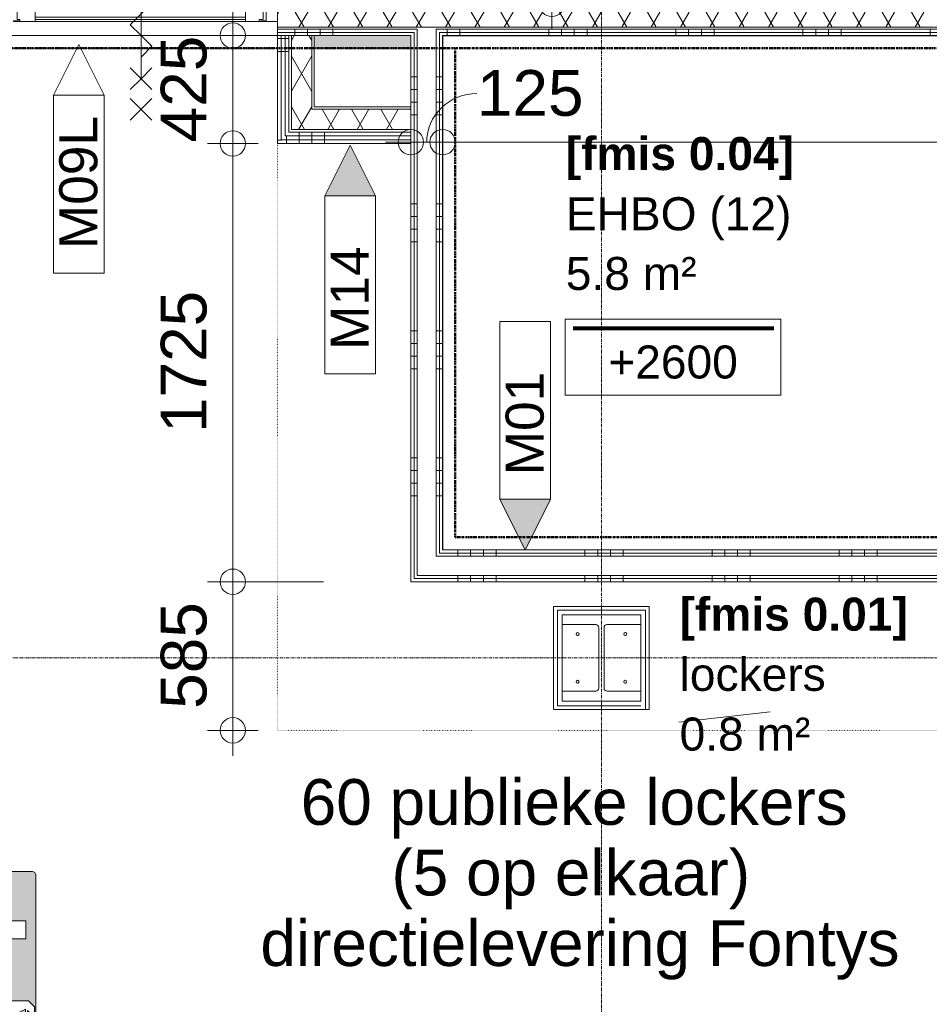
# Model space of a CAD drawing. Header units: millimetres. Extents: x 522 to 75900, y -25803 to 58941.
# Tile 45 of 134: x 20311 to 23890, y 26637 to 30512. Entities that reach past the tile are written whole.
import ezdxf

# ---------------------------------------------------------------- set-up
doc = ezdxf.new("R2010")
doc.units = ezdxf.units.MM
for name, pattern in [('BE_Brand', [10, 5, -2, 1, -2]), ('Dash', [6.35, 3.175, -3.175]), ('Dot', [4.7625, 0, -4.7625]), ('Dot 2mm', [2, 0, -2]), ('Grid Line', [22.225, 12.7, -3.175, 3.175, -3.175])]:
    doc.linetypes.add(name, pattern=pattern)
for name, color, linetype, lineweight in [('00_Algemeen', 7, 'Dot', 9), ('00_Algemeen-100', 7, 'Continuous', 9), ('22_Metselwerk', 7, 'Continuous', 9), ('25_Metaalconstructiewerk', 7, 'Continuous', 9), ('30_Kozijnen-ramen-deuren', 7, 'Continuous', 9), ('34_Beglazing', 7, 'Continuous', 18), ('42_Dekvloeren en vloersystemen', 7, 'Continuous', 9), ('42_Dekvloeren en vloersystemen_HATCH', 7, 'Continuous', 9)]:
    doc.layers.add(name, color=color, linetype=linetype, lineweight=lineweight)
doc.styles.add('Arial', font='arial.ttf', dxfattribs={"height": 180})
doc.styles.add('Arial_1', font='arial.ttf', dxfattribs={"height": 130})
doc.styles.add('Arial_3', font='arial.ttf', dxfattribs={"height": 150})
doc.styles.add('Arial_B', font='arialbd.ttf', dxfattribs={"height": 130})
doc.dimstyles.new('1_8mm_continuous_mm_zwart', dxfattribs={"dimscale": 304.8, "dimtxt": 183.646692, "dimasz": 0.328084, "dimexe": 0.328084, "dimexo": 0.0625, "dimgap": 0.164042, "dimtad": 1, "dimdec": 0, "dimzin": 0, "dimdsep": 46, "dimtxsty": 'Arial', "dimblk1": 'DOTBLANK', "dimblk2": 'DOTBLANK', "dimsah": 1, "dimcen": 0.09, "dimdle": 0.328084, "dimazin": 0, "dimtfac": 1, "dimtdec": 4, "dimtix": 1, "dimtmove": 0, "dimatfit": 3, "dimfxl": 0.328084, "dimfxlon": 1, "dimtvp": 1, "dimtolj": 1, "dimtzin": 0, "dimarcsym": 2})
doc.dimstyles.new('1_8mm_continuous_mm_zwart_2', dxfattribs={"dimscale": 304.8, "dimtxt": 183.646692, "dimasz": 0.328084, "dimexe": 0.328084, "dimexo": 0.0625, "dimgap": 0.164042, "dimtad": 1, "dimdec": 0, "dimzin": 0, "dimdsep": 46, "dimtxsty": 'Arial', "dimblk1": 'DOTBLANK', "dimblk2": 'DOTBLANK', "dimsah": 1, "dimcen": 0.09, "dimdle": 0.328084, "dimazin": 0, "dimtfac": 1, "dimtdec": 4, "dimtix": 1, "dimtmove": 1, "dimatfit": 3, "dimfxl": 0.328084, "dimfxlon": 1, "dimtvp": 1, "dimtolj": 1, "dimtzin": 0, "dimarcsym": 2})
doc.dimstyles.new('1_8mm_continuous_mm_zwart_3', dxfattribs={"dimscale": 304.8, "dimtxt": 183.646692, "dimasz": 0.328084, "dimexe": 0.328084, "dimexo": 0.0625, "dimgap": 0.164042, "dimtad": 1, "dimdec": 0, "dimzin": 0, "dimdsep": 46, "dimtxsty": 'Arial', "dimblk1": 'DOTBLANK', "dimblk2": 'DOTBLANK', "dimsah": 1, "dimcen": 0.09, "dimdle": 0.328084, "dimazin": 0, "dimtfac": 1, "dimtdec": 4, "dimtix": 1, "dimtmove": 0, "dimatfit": 3, "dimfxl": 0.328084, "dimfxlon": 1, "dimtvp": 1, "dimtolj": 1, "dimtzin": 0, "dimarcsym": 2})
pattern_1 = [(180, (21975, 29637.5), (8e-13, -500), []), (180, (21975, 29687.5), (8e-13, -500), []), (180, (21975, 29737.5), (8e-13, -500), []), (180, (21975, 29787.5), (8e-13, -500), [])]
pattern_2 = [(270, (23185, 28425), (500, 3e-14), []), (270, (23135, 28425), (500, 3e-14), []), (270, (23085, 28425), (500, 3e-14), []), (270, (23035, 28425), (500, 3e-14), [])]
pattern_3 = [(0, (21325, 30037.5), (0, 500), []), (0, (21325, 29987.5), (0, 500), []), (0, (21325, 29937.5), (0, 500), []), (0, (21325, 29887.5), (0, 500), [])]
pattern_4 = [(90, (21860, 30025), (-500, 3e-14), []), (90, (21910, 30025), (-500, 3e-14), []), (90, (21960, 30025), (-500, 3e-14), []), (90, (22010, 30025), (-500, 3e-14), [])]
pattern_5 = [(90, (23393, 30449.96), (-500, 2e-11), []), (90, (23443, 30449.96), (-500, 2e-11), []), (90, (23493, 30449.96), (-500, 2e-11), []), (90, (23543, 30449.96), (-500, 2e-11), [])]
pattern_6 = [(90, (0, 0), (-200, 1e-14), [])]

# ---------------------------------------------------------------- blocks, each defined once
blk = doc.blocks.new('28_SCO_TLB_IN_steel S355_HEM - HE300M-V4-100 - Plattegrond - Begane grond')
at = {"layer": '25_Metaalconstructiewerk', "lineweight": 13}
for p, q in [((155, 170), (-155, 170)), ((-155, 170), (-155, 131)), ((155, 131), (155, 170)), ((-155, 131), (-22.5, 131)), ((-10.5, 119), (-10.5, -119)), ((10.5, -119), (10.5, 119)), ((22.5, 131), (155, 131)), ((-22.5, -131), (-155, -131)), ((-155, -131), (-155, -170)), ((155, -131), (22.5, -131)), ((155, -170), (155, -131)), ((-155, -170), (155, -170))]:
    blk.add_line(p, q, dxfattribs=at)
for centre, start, end in [((-22.5, 119), 0, 90), ((22.5, 119), 90, 180), ((-22.5, -119), 270, 0), ((22.5, -119), 180, 270)]:
    blk.add_arc(centre, 12, start, end, dxfattribs=at)
blk = doc.blocks.new('28_ARC_staal - bevestiging - voetplaat 4 ankers lxbxt_f - 500x500x20 stelruimte 20 200-200 inboordiepte 500-3222366-100 - Plattegrond - Begane grond')
at = {"layer": '25_Metaalconstructiewerk', "lineweight": 13}
for centre, start, end in [((-93.9, 93.9), 0, 180), ((-93.9, 93.9), 180, 360), ((93.9, 93.9), 0, 180), ((93.9, 93.9), 180, 360), ((-93.9, -93.9), 0, 180), ((-93.9, -93.9), 180, 360), ((93.9, -93.9), 0, 180), ((93.9, -93.9), 180, 360)]:
    blk.add_arc(centre, 6, start, end, dxfattribs=at)
blk = doc.blocks.new('FRA_R12_AWT_CON_Betonwerk_R20_rvt-1-100 - Plattegrond - Begane grond')
at = {"layer": '42_Dekvloeren en vloersystemen_HATCH', "lineweight": 5, "true_color": 0xf5f5f5}
blk.add_hatch(color=7, dxfattribs=at).paths.add_polyline_path([(21800, 30400), (21850, 30400), (21850, 30450), (21470, 30450), (21470, 30400), (21490.3, 30400)], flags=0)
at = {"lineweight": 13}
blk.add_blockref('28_SCO_TLB_IN_steel S355_HEM - HE300M-V4-100 - Plattegrond - Begane grond', (22600, 28000), dxfattribs=at)
at = {"lineweight": 13, "rotation": 89.99999999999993}
blk.add_blockref('28_ARC_staal - bevestiging - voetplaat 4 ankers lxbxt_f - 500x500x20 stelruimte 20 200-200 inboordiepte 500-3222366-100 - Plattegrond - Begane grond', (22600, 28000), dxfattribs=at)
blk = doc.blocks.new('32_PR_f - 16_A_2055x3910-9926251-100 - Plattegrond - Begane grond')
at = {"layer": '00_Algemeen', "linetype": 'Continuous'}
for p, q in [((-327.3, 321.6), (-412.2, 406.4)), ((-412.2, 321.6), (-327.3, 406.4)), ((653.9, 321.6), (569, 406.4)), ((569, 321.6), (653.9, 406.4)), ((-369.8, 244), (-412.2, 286.4)), ((-369.8, 244), (-327.3, 286.4)), ((611.4, 244), (569, 286.4)), ((611.4, 244), (653.9, 286.4)), ((-412.2, 201.6), (-369.8, 244)), ((-327.3, 201.6), (-369.8, 244)), ((-369.8, -266), (-369.8, 244)), ((569, 201.6), (611.4, 244)), ((653.9, 201.6), (611.4, 244)), ((611.4, -266), (611.4, 244)), ((-369.8, 158.7), (-412.2, 116.3)), ((611.4, 158.7), (569, 116.3)), ((-412.2, 116.3), (-369.8, 73.9)), ((569, 116.3), (611.4, 73.9)), ((-369.8, 73.9), (-327.3, 31.4)), ((611.4, 73.9), (653.9, 31.4)), ((-327.3, 31.4), (-369.8, -11)), ((653.9, 31.4), (611.4, -11)), ((-369.8, -11), (-412.2, -53.4)), ((611.4, -11), (569, -53.4)), ((-412.2, -53.4), (-369.8, -95.9)), ((569, -53.4), (611.4, -95.9)), ((-369.8, -95.9), (-327.3, -138.3)), ((611.4, -95.9), (653.9, -138.3)), ((-327.3, -138.3), (-369.8, -180.7)), ((653.9, -138.3), (611.4, -180.7)), ((-412.2, -223.6), (-369.8, -266)), ((-327.3, -223.6), (-369.8, -266)), ((569, -223.6), (611.4, -266)), ((653.9, -223.6), (611.4, -266)), ((-369.8, -266), (-412.2, -308.4)), ((-369.8, -266), (-327.3, -308.4)), ((611.4, -266), (569, -308.4)), ((611.4, -266), (653.9, -308.4)), ((-327.3, -343.6), (-412.2, -428.4)), ((-412.2, -343.6), (-327.3, -428.4)), ((653.9, -343.6), (569, -428.4)), ((569, -343.6), (653.9, -428.4))]:
    blk.add_line(p, q, dxfattribs=at)
at = {"layer": '30_Kozijnen-ramen-deuren'}
for p, q in [((-906.7, 19), (-841.7, 19)), ((-906.7, -41), (-906.7, 19)), ((-861.7, 16), (-861.7, -33.5)), ((-841.7, 16), (-861.7, 16)), ((-841.7, 19), (-841.7, 16)), ((1083.3, 19), (1148.3, 19)), ((1083.3, 16), (1083.3, 19)), ((1103.3, 16), (1083.3, 16)), ((1103.3, -33.5), (1103.3, 16)), ((1148.3, 19), (1148.3, -41)), ((-871.7, -33.5), (-871.7, -41)), ((-861.7, -33.5), (-871.7, -33.5)), ((1113.3, -33.5), (1103.3, -33.5)), ((1113.3, -41), (1113.3, -33.5)), ((-871.7, -41), (-906.7, -41)), ((1148.3, -41), (1113.3, -41))]:
    blk.add_line(p, q, dxfattribs=at)
blk = doc.blocks.new('32_d_Binnendeur_PR_Beglaasd_Contra - D4_Passief-10344620-100 - Plattegrond - Begane grond')
at = {"layer": '30_Kozijnen-ramen-deuren'}
for p, q in [((1037.7, 14.6), (1052.7, 14.6)), ((1037.7, -29.4), (1037.7, 14.6)), ((1052.7, 22.6), (1107.7, 22.6)), ((1052.7, 14.6), (1052.7, 22.6)), ((1107.7, 22.6), (1107.7, -37.4)), ((1107.7, 22.6), (1935.2, 22.6)), ((1935.2, 22.6), (2020.2, 22.6)), ((1935.2, -37.4), (1935.2, 22.6)), ((1995.2, 19.6), (1995.2, 14.6)), ((2020.2, 19.6), (1995.2, 19.6)), ((1995.2, 14.6), (2005.2, 14.6)), ((2005.2, 14.6), (2005.2, -29.4)), ((2020.2, 22.6), (2020.2, 19.6)), ((1022.7, -34.4), (1047.7, -34.4)), ((1022.7, -37.4), (1022.7, -34.4)), ((1107.7, -37.4), (1022.7, -37.4)), ((1047.7, -29.4), (1037.7, -29.4)), ((1047.7, -34.4), (1047.7, -29.4)), ((1935.2, -37.4), (1107.7, -37.4)), ((1935.2, -37.4), (1107.7, -37.4)), ((1990.2, -37.4), (1935.2, -37.4)), ((1967.6, -37.4), (1975.8, -37.4)), ((1990.2, -29.4), (1990.2, -37.4)), ((2005.2, -29.4), (1990.2, -29.4))]:
    blk.add_line(p, q, dxfattribs=at)
at = {"layer": '30_Kozijnen-ramen-deuren', "linetype": 'Dash'}
for p, q in [((1935.2, 22.6), (1122.8, 22.6)), ((1997, 22.6), (2005.5, 22.6)), ((1022.7, -1024.9), (1022.7, -37.4))]:
    blk.add_line(p, q, dxfattribs=at)
blk.add_arc((1022.7, -37.4), 987.5, 270, 0, dxfattribs=at)
at = {"layer": '34_Beglazing', "lineweight": 9}
for p, q in [((1107.7, 4.6), (1107.7, 14.6)), ((1107.7, 14.6), (1935.2, 14.6)), ((1935.2, 4.6), (1107.7, 4.6)), ((1935.2, 14.6), (1935.2, 4.6))]:
    blk.add_line(p, q, dxfattribs=at)
blk = doc.blocks.new('65_DI_noodarmatuur nooduitgang_NEN1413 - Type 1-7581339-100 - Plattegrond - Begane grond')
at = {"layer": '00_Algemeen', "linetype": 'Continuous', "true_color": 0x00843d}
h = blk.add_hatch(color=116, dxfattribs=at)
h.paths.add_polyline_path([(430, -183.4), (429.4, 187.6), (425.2, 194.9), (418, 199.1), (413.7, 199.6), (-418, 199.1), (-425.2, 194.9), (-429.4, 187.6), (-430, 183.4), (-429.4, -187.6), (-425.2, -194.9), (-418, -199.1), (-413.8, -199.6), (418, -199.1), (425.2, -194.9), (429.4, -187.6)], flags=0)
h.paths.add_polyline_path([(308.2, 41.3), (308.2, -58.7), (234.7, 21), (234.7, -159.3), (165.1, -159.3), (165.1, 21), (91.1, -58.7), (91.1, 41.3), (199.9, 159.3)], flags=0)
h.paths.add_polyline_path([(-79.3, 173.4), (-79.3, 22.8), (-117.5, 22.8), (-152.4, 67.2), (-159.4, 72.2), (-167.9, 75.1), (-177, 75.9), (-256, 75.2), (-267.8, 71.4), (-274.1, 65.4), (-301.2, 18.3), (-300.8, 11.5), (-297.1, 5.7), (-291.1, 2.4), (-284.2, 2.4), (-281, 3.7), (-275.9, 8.7), (-250.7, 49.1), (-249.7, 49.5), (-220.3, 49.5), (-243.2, 4.3), (-249.7, -20.7), (-251, -46.4), (-254.5, -77.1), (-257.2, -78.8), (-317.5, -79.5), (-331.2, -82.5), (-337.5, -85.5), (-343.1, -89.6), (-348, -95.9), (-351.6, -103.1), (-353.8, -110.8), (-233.6, -110.2), (-226.8, -106.8), (-224.1, -104), (-220.9, -97), (-215, -35.4), (-153.6, -151.9), (-150.1, -155.7), (-142.3, -158.5), (-112, -158.5), (-181.5, -16.9), (-160, 29.8), (-135.1, -1.3), (-127.8, -4.3), (-79.3, -4.3), (-79.3, -170.2), (-103.5, -194.4), (-147.4, -194.4), (-117.8, -165.9), (-148.6, -165.9), (-158.2, -170.3), (-166.4, -176.9), (-184.6, -194.5), (-344.1, -194.5), (-319.8, -170.2), (-319.8, -118.4), (-365.9, -118.8), (-355.3, -94.7), (-350.5, -87.6), (-344, -81.7), (-336.4, -77.3), (-328.1, -74.6), (-319.3, -73.7), (-319.3, 173.4), (-193.1, 173.4)], flags=0)
h.paths.add_polyline_path([(-137.9, 110.7), (-138.8, 118.1), (-141.7, 125), (-146.2, 130.9), (-152.1, 135.4), (-159, 138.3), (-166.4, 139.3), (-173.8, 138.3), (-180.7, 135.4), (-186.6, 130.9), (-191.1, 125), (-193.9, 118.1), (-194.9, 110.7), (-193.1, 101.2), (-191.1, 96.5), (-186.6, 90.6), (-180.7, 86), (-173.8, 83.2), (-166.4, 82.2), (-159, 83.2), (-152.1, 86), (-146.2, 90.6), (-141.7, 96.5), (-138.8, 103.4)], flags=0)
at = {"layer": '00_Algemeen', "color": 116, "linetype": 'Continuous', "true_color": 0x00843d}
for p, q in [((413.7, 199.6), (-413.8, 199.6)), ((-430, 183.4), (-430, -183.4)), ((-319.3, 173.4), (-79.3, 173.4)), ((-319.3, -73.7), (-319.3, 173.4)), ((-79.3, 173.4), (-79.3, 22.8)), ((91.1, 41.3), (199.9, 159.3)), ((199.9, 159.3), (308.2, 41.3)), ((430, -183.4), (430, 183.4)), ((-274.1, 65.4), (-300.2, 21.6)), ((-275.9, 8.7), (-253.2, 46.8)), ((-249.7, 49.5), (-220.3, 49.5)), ((-177, 75.9), (-248, 75.9)), ((-220.3, 49.5), (-243.2, 4.3)), ((-117.5, 22.8), (-148.3, 62.7)), ((91.1, -58.7), (91.1, 41.3)), ((308.2, 41.3), (308.2, -58.7)), ((-181.5, -16.9), (-160, 29.8)), ((-160, 29.8), (-138, 1.5)), ((-79.3, 22.8), (-117.5, 22.8)), ((165.1, 21), (91.1, -58.7)), ((165.1, -159.3), (165.1, 21)), ((308.2, -58.7), (234.7, 21)), ((234.7, 21), (234.7, -159.3)), ((-220.9, -97), (-215, -35.4)), ((-215, -35.4), (-155.8, -149.7)), ((-112, -158.5), (-181.5, -16.9)), ((-127.8, -4.3), (-79.3, -4.3)), ((-79.3, -4.3), (-79.3, -170.2)), ((-251, -46.4), (-253.7, -74.1)), ((-353.8, -110.8), (-237.4, -110.8)), ((-257.2, -78.8), (-310.4, -78.8)), ((-319.8, -118.4), (-365.9, -118.8)), ((-319.8, -170.2), (-319.8, -118.4)), ((-344.1, -194.5), (-319.8, -170.2)), ((-166.4, -176.9), (-184.6, -194.5)), ((-117.8, -165.9), (-148.6, -165.9)), ((-147.4, -194.4), (-117.8, -165.9)), ((-142.3, -158.5), (-112, -158.5)), ((-79.3, -170.2), (-103.5, -194.4)), ((234.7, -159.3), (165.1, -159.3)), ((-413.8, -199.6), (413.7, -199.6)), ((-184.6, -194.5), (-344.1, -194.5)), ((-103.5, -194.4), (-147.4, -194.4))]:
    blk.add_line(p, q, dxfattribs=at)
for centre, radius, start, end in [((-413.8, 183.4), 16.2, 90, 180), ((413.7, 183.4), 16.2, 360, 90), ((-166.4, 110.7), 28.5, 360, 180), ((-166.4, 110.7), 28.5, 180, 360), ((-257.1, 53.9), 20.5, 109.0028, 145.8257), ((-247.5, 22.5), 53.4, 90.5428, 107.8215), ((-248.4, 44.1), 5.56, 103.537, 150.5934), ((-175.5, 39.2), 36.7, 63.9254, 92.2417), ((-168, 52.6), 21.4, 42.9932, 66.1768), ((-188.8, 30), 52.1, 38.9711, 45.5779), ((-287.7, 15.7), 13.8, 154.9491, 298.8247), ((-287.4, 15.3), 13.3, 298.5276, 330.1585), ((-126.4, -39.8), 124.8, 159.3069, 183.029), ((-125.4, 11.8), 16.3, 219.0619, 261.4561), ((-319.4, -115.4), 41.7, 89.9713, 138.2345), ((-258, -74.6), 4.31, 280.472, 6.1488), ((-193.9, -182.5), 183.4, 154.158, 159.6724), ((-306.3, -122.8), 56.5, 141.4501, 158.9921), ((-311.4, -118.9), 43.1, 137.2383, 169.1825), ((-317.5, -119.2), 39.2, 100.4179, 130.8486), ((-306.1, -165), 86.3, 92.8245, 102.3331), ((-237.8, -93.5), 17.3, 271.3447, 348.4175), ((-140, -140.2), 18.4, 210.848, 262.929), ((-413.8, -183.4), 16.2, 180, 270), ((-134.7, -208.4), 44.7, 108.1309, 135.2832), ((413.7, -183.4), 16.2, 270, 0)]:
    blk.add_arc(centre, radius, start, end, dxfattribs=at)
blk = doc.blocks.new('00_TAG_ROOM_roomtag2 - 5_ volledig met plafondhoogte-11202087-100 - Plattegrond - Begane grond')
at = {"layer": '00_Algemeen', "linetype": 'Continuous'}
for p, q in [((0, -5.7), (0, -2.7)), ((0, -2.7), (8.5, -2.7)), ((8.5, -2.7), (8.5, -5.7)), ((0.322, -3.01), (8.215, -3.01)), ((0.322, -3.033), (8.215, -3.033)), ((0.322, -3.061), (8.215, -3.061)), ((0.322, -3.095), (8.215, -3.095)), ((0.322, -3.123), (8.215, -3.123)), ((8.5, -5.7), (0, -5.7))]:
    blk.add_line(p, q, dxfattribs=at)
blk = doc.blocks.new('00_TAG-WA_wall tag_BAR - Type Mark_7x2-7455557-100 - Plattegrond - Begane grond')
at = {"layer": '00_Algemeen', "linetype": 'Continuous'}
blk.add_hatch(color=256, dxfattribs=at).paths.add_polyline_path([(0, -2), (-1, 0), (1, 0)], flags=0)
for p, q in [((-1, 7), (-1, 0)), ((1, 7), (-1, 7)), ((1, 0), (1, 7)), ((-1, 0), (1, 0)), ((1, 0), (-1, 0)), ((-1, 0), (0, -2)), ((0, -2), (1, 0))]:
    blk.add_line(p, q, dxfattribs=at)
blk = doc.blocks.new('00_TAG-WA_wall tag_BAR - Type Mark_7x2_rotate-7455555-100 - Plattegrond - Begane grond')
at = {"layer": '00_Algemeen', "linetype": 'Continuous'}
blk.add_hatch(color=256, dxfattribs=at).paths.add_polyline_path([(0, 9), (1, 7), (-1, 7)], flags=0)
for p, q in [((0, 9), (-1, 7)), ((1, 7), (0, 9)), ((-1, 7), (1, 7)), ((-1, 7), (-1, 0)), ((1, 7), (-1, 7)), ((1, 0), (1, 7)), ((-1, 0), (1, 0))]:
    blk.add_line(p, q, dxfattribs=at)
blk = doc.blocks.new('00_TAG-WA_wall tag_BAR - Type Mark_7x2_overhead_mirror-7496953-100 - Plattegrond - Begane grond')
at = {"layer": '00_Algemeen', "linetype": 'Continuous'}
for p, q in [((0, 9), (-1, 7)), ((1, 7), (0, 9)), ((-1, 7), (1, 7)), ((-1, 7), (-1, 0)), ((1, 7), (-1, 7)), ((1, 0), (1, 7)), ((-1, 0), (1, 0))]:
    blk.add_line(p, q, dxfattribs=at)
blk = doc.blocks.new('DIMBLOCK153-100 - Plattegrond - Begane grond')
at = {"layer": '00_Algemeen-100', "transparency": 16777216}
for p, q in [((21850, 30130.4), (21850, 29930.4)), ((21850, 30030.4), (21850, 30130.4)), ((21975, 30130.4), (21975, 29930.4)), ((21975, 30030.4), (21975, 30130.4)), ((21750, 30030.4), (21975, 30030.4))]:
    blk.add_line(p, q, dxfattribs=at)
for centre in [(21850, 30030.4), (21975, 30030.4)]:
    blk.add_circle(centre, 50, dxfattribs=at)
blk.add_ellipse((22110.2, 30030.4), major_axis=(197.7, 0), ratio=0.967522, start_param=1.570796, end_param=3.141593, dxfattribs=at)
at = {"layer": '00_Algemeen-100', "color": 0, "transparency": 16777216, "insert": (22110.2, 30314.1), "char_height": 180, "width": 498.389, "attachment_point": 1, "line_spacing_factor": 0.941778, "style": 'Arial'}
blk.add_mtext('125', dxfattribs=at)
blk = doc.blocks.new('_DotBlank')
at = {"color": 0, "linetype": 'ByBlock', "lineweight": -2}
blk.add_line((-0.5, 0), (-1, 0), dxfattribs=at)
blk.add_circle((0, 0), 0.5, dxfattribs=at)
blk = doc.blocks.new('DIMBLOCK154-100 - Plattegrond - Begane grond')
at = {"layer": '00_Algemeen-100', "transparency": 16777216}
for p, q in [((21975, 30130.4), (21975, 29930.4)), ((21975, 30030.4), (21975, 30130.4)), ((26570, 30130.4), (26570, 29930.4)), ((26570, 30030.4), (26570, 30130.4)), ((21975, 30030.4), (26570, 30030.4))]:
    blk.add_line(p, q, dxfattribs=at)
for centre in [(21975, 30030.4), (26570, 30030.4)]:
    blk.add_circle(centre, 50, dxfattribs=at)
at = {"layer": '00_Algemeen-100', "color": 0, "transparency": 16777216, "insert": (23995.6, 30314.1), "char_height": 180, "width": 664.518, "attachment_point": 1, "line_spacing_factor": 0.941778, "style": 'Arial'}
blk.add_mtext('4595', dxfattribs=at)
blk = doc.blocks.new('DIMBLOCK375-100 - Plattegrond - Begane grond')
at = {"layer": '00_Algemeen-100', "transparency": 16777216}
for p, q in [((21149.3, 30550), (21149.3, 30025)), ((21249.3, 30450), (21049.3, 30450)), ((21149.3, 30450), (21249.3, 30450)), ((21249.3, 30025), (21049.3, 30025)), ((21149.3, 30025), (21249.3, 30025))]:
    blk.add_line(p, q, dxfattribs=at)
for centre in [(21149.3, 30450), (21149.3, 30025)]:
    blk.add_circle(centre, 50, dxfattribs=at)
at = {"layer": '00_Algemeen-100', "color": 0, "transparency": 16777216, "insert": (20865.7, 30029.8), "char_height": 180, "width": 498.389, "attachment_point": 1, "rotation": 90, "line_spacing_factor": 0.941778, "style": 'Arial'}
blk.add_mtext('425', dxfattribs=at)
blk = doc.blocks.new('DIMBLOCK376-100 - Plattegrond - Begane grond')
at = {"layer": '00_Algemeen-100', "transparency": 16777216}
for p, q in [((21249.3, 30025), (21049.3, 30025)), ((21149.3, 30025), (21149.3, 28300)), ((21149.3, 30025), (21249.3, 30025)), ((21506.8, 28300), (21049.3, 28300)), ((21149.3, 28300), (21506.8, 28300))]:
    blk.add_line(p, q, dxfattribs=at)
for centre in [(21149.3, 30025), (21149.3, 28300)]:
    blk.add_circle(centre, 50, dxfattribs=at)
at = {"layer": '00_Algemeen-100', "color": 0, "transparency": 16777216, "insert": (20865.7, 28885.6), "char_height": 180, "width": 664.518, "attachment_point": 1, "rotation": 90, "line_spacing_factor": 0.941778, "style": 'Arial'}
blk.add_mtext('1725', dxfattribs=at)
blk = doc.blocks.new('DIMBLOCK377-100 - Plattegrond - Begane grond')
at = {"layer": '00_Algemeen-100', "transparency": 16777216}
for p, q in [((21506.8, 28300), (21049.3, 28300)), ((21149.3, 28300), (21149.3, 27615)), ((21149.3, 28300), (21506.8, 28300)), ((21249.3, 27715), (21049.3, 27715)), ((21149.3, 27715), (21249.3, 27715))]:
    blk.add_line(p, q, dxfattribs=at)
for centre in [(21149.3, 28300), (21149.3, 27715)]:
    blk.add_circle(centre, 50, dxfattribs=at)
at = {"layer": '00_Algemeen-100', "color": 0, "transparency": 16777216, "insert": (20865.7, 27799.8), "char_height": 180, "width": 498.389, "attachment_point": 1, "rotation": 90, "line_spacing_factor": 0.941778, "style": 'Arial'}
blk.add_mtext('585', dxfattribs=at)
blk = doc.blocks.new('DIMBLOCK392-100 - Plattegrond - Begane grond')
at = {"layer": '00_Algemeen-100', "transparency": 16777216}
for p, q in [((22505, 31956.5), (22305, 31956.5)), ((22405, 31956.5), (22405, 30475)), ((22405, 31956.5), (22505, 31956.5)), ((22505, 30575), (22305, 30575)), ((22405, 30575), (22505, 30575))]:
    blk.add_line(p, q, dxfattribs=at)
for centre in [(22405, 31956.5), (22405, 30575)]:
    blk.add_circle(centre, 50, dxfattribs=at)
at = {"layer": '00_Algemeen-100', "color": 0, "transparency": 16777216, "insert": (22121.3, 30988.8), "char_height": 180, "width": 664.518, "attachment_point": 1, "rotation": 90, "line_spacing_factor": 0.941778, "style": 'Arial'}
blk.add_mtext('1382', dxfattribs=at)

msp = doc.modelspace()

# ---------------------------------------------------------------- hatches: boundary and pattern name
at = {"layer": '22_Metselwerk'}
h = msp.add_hatch(dxfattribs=at)
h.set_pattern_fill('FP_9', color=256, angle=-120, style=0, pattern_type=2)
h.set_pattern_definition([(60, (0, 0), (-86.60254, 50), []), (120, (0, 0), (-86.60254, -50), [])])
h.paths.add_polyline_path([(25061, 30482.5), (25061, 30542.5), (21325, 30542.5), (21325, 30482.5), (24739.7, 30482.5)], flags=0)
at = {"layer": '22_Metselwerk', "true_color": 0x808080}
h = msp.add_hatch(dxfattribs=at)
h.set_pattern_fill('FP_317', color=8, angle=-90, style=0, pattern_type=2)
h.set_pattern_definition(pattern_5)
h.paths.add_polyline_path([(25061, 30462.5), (25061, 30475), (21950, 30475), (21950, 30462.5), (24739.7, 30462.5)], flags=0)
h.paths.add_polyline_path([(21875, 30462.5), (21875, 30475), (21325, 30475), (21325, 30462.5), (21862.5, 30462.5)], flags=0)
h = msp.add_hatch(dxfattribs=at)
h.set_pattern_fill('FP_317', color=8, angle=-90, style=0, pattern_type=2)
h.set_pattern_definition(pattern_5)
h.paths.add_polyline_path([(25061, 30450), (25061, 30462.5), (21962.5, 30462.5), (21962.5, 30450), (24739.7, 30450)], flags=0)
h.paths.add_polyline_path([(21862.5, 30450), (21862.5, 30462.5), (21325, 30462.5), (21325, 30450), (21850, 30450)], flags=0)
h = msp.add_hatch(dxfattribs=at)
h.set_pattern_fill('FP_168', color=8, angle=-90, style=0, pattern_type=2)
h.set_pattern_definition(pattern_3)
h.paths.add_polyline_path([(21325, 30025), (21340, 30025), (21340, 30450), (21325, 30450), (21325, 30218.9)], flags=0)
h = msp.add_hatch(dxfattribs=at)
h.set_pattern_fill('FP_168', color=8, angle=-90, style=0, pattern_type=2)
h.set_pattern_definition(pattern_3)
h.paths.add_polyline_path([(21340, 30040), (21355, 30040), (21355, 30450), (21340, 30450), (21340, 30218.9)], flags=0)
h = msp.add_hatch(dxfattribs=at)
h.set_pattern_fill('FP_168', color=8, angle=-90, style=0, pattern_type=2)
h.set_pattern_definition(pattern_3)
h.paths.add_polyline_path([(21355, 30055), (21370, 30055), (21370, 30450), (21355, 30450), (21355, 30218.9)], flags=0)
at = {"layer": '22_Metselwerk'}
h = msp.add_hatch(dxfattribs=at)
h.set_pattern_fill('FP_2', color=256, angle=240, style=0, pattern_type=2)
h.set_pattern_definition([(60, (0, 0), (-86.60254, 50), []), (120, (0, 0), (-86.60254, -50), [])])
h.paths.add_polyline_path([(21460, 30080), (21460, 30450), (21380, 30450), (21380, 30080)], flags=0)
at = {"layer": '22_Metselwerk', "true_color": 0x808080}
h = msp.add_hatch(dxfattribs=at)
h.set_pattern_fill('FP_30', color=8, angle=270, style=0, pattern_type=2)
h.set_pattern_definition(pattern_1)
h.paths.add_polyline_path([(21862.5, 28312.5), (21862.5, 30450), (21850, 30450), (21850, 28312.5)], flags=0)
h = msp.add_hatch(dxfattribs=at)
h.set_pattern_fill('FP_30', color=8, angle=270, style=0, pattern_type=2)
h.set_pattern_definition(pattern_1)
h.paths.add_polyline_path([(21875, 28325), (21875, 30462.5), (21862.5, 30462.5), (21862.5, 28325)], flags=0)
h = msp.add_hatch(dxfattribs=at)
h.set_pattern_fill('FP_30', color=8, angle=270, style=0, pattern_type=2)
h.set_pattern_definition(pattern_1)
h.paths.add_polyline_path([(21950, 28412.5), (21962.5, 28412.5), (21962.5, 30462.5), (21950, 30462.5), (21950, 28425)], flags=0)
h = msp.add_hatch(dxfattribs=at)
h.set_pattern_fill('FP_30', color=8, angle=270, style=0, pattern_type=2)
h.set_pattern_definition(pattern_1)
h.paths.add_polyline_path([(21975, 28425), (21975, 30450), (21962.5, 30450), (21962.5, 28425)], flags=0)
at = {"layer": '22_Metselwerk'}
h = msp.add_hatch(dxfattribs=at)
h.set_pattern_fill('FP_9', color=256, angle=-120, style=0, pattern_type=2)
h.set_pattern_definition([(60, (0, 0), (-86.60254, 50), []), (120, (0, 0), (-86.60254, -50), [])])
h.paths.add_polyline_path([(21470, 30080), (21850, 30080), (21850, 30160), (21460, 30160), (21460, 30080)], flags=0)
at = {"layer": '22_Metselwerk', "true_color": 0x808080}
h = msp.add_hatch(dxfattribs=at)
h.set_pattern_fill('FP_174', color=8, angle=-90, style=0, pattern_type=2)
h.set_pattern_definition(pattern_4)
h.paths.add_polyline_path([(21850, 30025), (21850, 30040), (21340, 30040), (21340, 30025), (21490.3, 30025)], flags=0)
h = msp.add_hatch(dxfattribs=at)
h.set_pattern_fill('FP_174', color=8, angle=-90, style=0, pattern_type=2)
h.set_pattern_definition(pattern_4)
h.paths.add_polyline_path([(21470, 30040), (21850, 30040), (21850, 30055), (21355, 30055), (21355, 30040)], flags=0)
h = msp.add_hatch(dxfattribs=at)
h.set_pattern_fill('FP_174', color=8, angle=-90, style=0, pattern_type=2)
h.set_pattern_definition(pattern_4)
h.paths.add_polyline_path([(21470, 30055), (21850, 30055), (21850, 30070), (21370, 30070), (21370, 30055)], flags=0)
h = msp.add_hatch(dxfattribs=at)
h.set_pattern_fill('FP_166', color=8, angle=-90, style=0, pattern_type=2)
h.set_pattern_definition(pattern_2)
h.paths.add_polyline_path([(24895, 28400), (24907.5, 28400), (24907.5, 28412.5), (21950, 28412.5), (21950, 28400), (24739.7, 28400)], flags=0)
h = msp.add_hatch(dxfattribs=at)
h.set_pattern_fill('FP_166', color=8, angle=-90, style=0, pattern_type=2)
h.set_pattern_definition(pattern_2)
h.paths.add_polyline_path([(21962.5, 28412.5), (24920, 28412.5), (24920, 28425), (21962.5, 28425)], flags=0)
h = msp.add_hatch(dxfattribs=at)
h.set_pattern_fill('FP_166', color=8, angle=-90, style=0, pattern_type=2)
h.set_pattern_definition(pattern_2)
h.paths.add_polyline_path([(21850, 28300), (24241.4, 28300), (24241.4, 28312.5), (21850, 28312.5)], flags=0)
h.paths.add_polyline_path([(24807.5, 28300), (24807.5, 28312.5), (24371.4, 28312.5), (24371.4, 28300), (24795, 28300)], flags=0)
h = msp.add_hatch(dxfattribs=at)
h.set_pattern_fill('FP_166', color=8, angle=-90, style=0, pattern_type=2)
h.set_pattern_definition(pattern_2)
h.paths.add_polyline_path([(21862.5, 28312.5), (24271.4, 28312.5), (24271.4, 28325), (21862.5, 28325)], flags=0)
h.paths.add_polyline_path([(24820, 28312.5), (24820, 28325), (24371.4, 28325), (24371.4, 28312.5), (24807.5, 28312.5)], flags=0)
h = msp.add_hatch(dxfattribs=at)
h.set_pattern_fill('FP_391', color=8, style=0, pattern_type=2)
h.set_pattern_definition(pattern_6)
h.paths.add_polyline_path([(22773, 28188), (22773, 28203), (22427, 28203), (22427, 28188), (22755, 28188)], flags=0)
h = msp.add_hatch(dxfattribs=at)
h.set_pattern_fill('FP_391', color=8, style=0, pattern_type=2)
h.set_pattern_definition(pattern_6)
h.paths.add_polyline_path([(22708.8, 28170), (22755, 28170), (22755, 28188), (22445, 28188), (22445, 28170), (22622.5, 28170)], flags=0)
h = msp.add_hatch(dxfattribs=at)
h.set_pattern_fill('FP_391', color=8, style=0, pattern_type=2)
h.set_pattern_definition(pattern_6)
h.paths.add_polyline_path([(22708.8, 27812), (22755, 27812), (22755, 27830), (22445, 27830), (22445, 27812), (22622.5, 27812)], flags=0)
h = msp.add_hatch(dxfattribs=at)
h.set_pattern_fill('FP_391', color=8, style=0, pattern_type=2)
h.set_pattern_definition(pattern_6)
h.paths.add_polyline_path([(22755, 27797), (22755, 27812), (22427, 27812), (22427, 27797), (22708.8, 27797)], flags=0)

# ---------------------------------------------------------------- linework, layer by layer
at = {"layer": '00_Algemeen', "color": 16, "linetype": 'Grid Line', "true_color": 0x800000}
for p, q in [((22600, 4084), (22600, 58341)), ((5155.6, 28000), (57181.4, 28000))]:
    msp.add_line(p, q, dxfattribs=at)
at = {"layer": '00_Algemeen', "color": 82, "linetype": 'BE_Brand', "lineweight": 50, "true_color": 0x46cc0d}
for p, q in [((31525, 30400), (19375, 30400)), ((22025, 30400), (22025, 28475)), ((22025, 28475), (24945, 28475))]:
    msp.add_line(p, q, dxfattribs=at)
at = {"layer": '00_Algemeen', "linetype": 'Dot 2mm'}
for p, q in [((21325, 30025), (21325, 27715)), ((21325, 27715), (24225, 27715))]:
    msp.add_line(p, q, dxfattribs=at)
at = {"layer": '00_Algemeen', "linetype": 'Continuous'}
msp.add_line((23264.7, 27787.5), (22904.7, 27746.8), dxfattribs=at)
at = {"layer": '22_Metselwerk'}
for p, q in [((21325, 31956.5), (21325, 30025)), ((21325, 30482.5), (31546.5, 30482.5)), ((21325, 30475), (21875, 30475)), ((21875, 30475), (21875, 28325)), ((21950, 30475), (21950, 28400)), ((21950, 30475), (29025, 30475)), ((21325, 30462.5), (21862.5, 30462.5)), ((21325, 30450), (21850, 30450)), ((21340, 30040), (21340, 30450)), ((21355, 30055), (21355, 30450)), ((21370, 30070), (21370, 30450)), ((21380, 30080), (21380, 30450)), ((21460, 30160), (21460, 30450)), ((21470, 30170), (21470, 30450)), ((21850, 30450), (21850, 28300)), ((21862.5, 30462.5), (21862.5, 28312.5)), ((21962.5, 30462.5), (21962.5, 28412.5)), ((21962.5, 30462.5), (29012.5, 30462.5)), ((21975, 28425), (21975, 30450)), ((21975, 30450), (26709.5, 30450)), ((21850, 30160), (21460, 30160)), ((21850, 30170), (21470, 30170)), ((21850, 30080), (21380, 30080)), ((21850, 30040), (21340, 30040)), ((21850, 30055), (21355, 30055)), ((21850, 30070), (21370, 30070)), ((21325, 30025), (21850, 30025)), ((21962.5, 28412.5), (24907.5, 28412.5)), ((24920, 28425), (21975, 28425)), ((21950, 28400), (24895, 28400)), ((21850, 28300), (24226.4, 28300)), ((21862.5, 28312.5), (24271.4, 28312.5)), ((21875, 28325), (24271.4, 28325)), ((22412, 28203), (22412, 27797)), ((22788, 28203), (22412, 28203)), ((22427, 27812), (22427, 28188)), ((22427, 28188), (22773, 28188)), ((22773, 28188), (22773, 27797)), ((22788, 27797), (22788, 28203)), ((22445, 27869), (22445, 28131)), ((22755, 28131), (22755, 27869)), ((22412, 27797), (22788, 27797)), ((22427, 27812), (22755, 27812))]:
    msp.add_line(p, q, dxfattribs=at)
at = {"layer": '42_Dekvloeren en vloersystemen', "color": 7, "true_color": 0xffffff}
for p, q in [((21260, 30505), (21253.7, 30505)), ((19270, 30450), (21325, 30450)), ((25870, 30449), (21976, 30449)), ((21976, 30449), (21976, 28426)), ((21325, 30400), (19270, 30400)), ((21850, 30400), (21470, 30400)), ((21976, 28426), (24826.2, 28426))]:
    msp.add_line(p, q, dxfattribs=at)

# ---------------------------------------------------------------- block references
at = {"lineweight": 5}
msp.add_blockref('FRA_R12_AWT_CON_Betonwerk_R20_rvt-1-100 - Plattegrond - Begane grond', (0, 0), dxfattribs=at)
at = {"layer": '00_Algemeen', "linetype": 'Continuous', "xscale": 99.99999999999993, "yscale": 99.99999999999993, "zscale": 99.99999999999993}
for name, p in [('00_TAG-WA_wall tag_BAR - Type Mark_7x2_overhead_mirror-7496953-100 - Plattegrond - Begane grond', (20543.1, 29515.2)), ('00_TAG-WA_wall tag_BAR - Type Mark_7x2_rotate-7455555-100 - Plattegrond - Begane grond', (21611.2, 29118.5)), ('00_TAG-WA_wall tag_BAR - Type Mark_7x2-7455557-100 - Plattegrond - Begane grond', (22299.8, 28624.9)), ('00_TAG_ROOM_roomtag2 - 5_ volledig met plafondhoogte-11202087-100 - Plattegrond - Begane grond', (22456.8, 29603.9))]:
    msp.add_blockref(name, p, dxfattribs=at)
at = {"layer": '00_Algemeen', "color": 116, "linetype": 'Continuous', "true_color": 0x00843d, "rotation": 89.99999999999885}
msp.add_blockref('65_DI_noodarmatuur nooduitgang_NEN1413 - Type 1-7581339-100 - Plattegrond - Begane grond', (20175, 26729.8), dxfattribs=at)
at = {"layer": '30_Kozijnen-ramen-deuren', "rotation": 180}
for name, p in [('32_d_Binnendeur_PR_Beglaasd_Contra - D4_Passief-10344620-100 - Plattegrond - Begane grond', (22306.4, 30527.5)), ('32_PR_f - 16_A_2055x3910-9926251-100 - Plattegrond - Begane grond', (20418.3, 30524))]:
    msp.add_blockref(name, p, dxfattribs=at)

# ---------------------------------------------------------------- texts
at = {"layer": '00_Algemeen', "linetype": 'Continuous', "char_height": 150, "attachment_point": 1, "rotation": 90, "style": 'Arial_3'}
for s, insert, width in [('M09L', (20466.1, 29609.2), 649.367), ('M14', (21534.2, 29212.5), 505.063), ('M01', (22222.8, 28719), 505.063)]:
    msp.add_mtext(s, dxfattribs=dict(at, insert=insert, width=width))
at = {"layer": '00_Algemeen', "color": 5, "linetype": 'Continuous', "true_color": 0x0000ff, "char_height": 130, "width": 1098.312, "attachment_point": 1, "style": 'Arial_B'}
for s, insert in [('[fmis 0.04]', (22459.8, 30050.5)), ('[fmis 0.01]', (22907.7, 28237.4))]:
    msp.add_mtext(s, dxfattribs=dict(at, insert=insert))
at = {"layer": '00_Algemeen', "linetype": 'Continuous', "attachment_point": 1}
for s, insert, char_height, width, style in [('EHBO (12)', (22459.8, 29813.5), 130, 1058.227, 'Arial_1'), ('5.8 m²', (22459.8, 29578.5), 130, 617.299, 'Arial_1'), ('5.8 m²', (22459.8, 29578.5), 130, 617.299, 'Arial_1'), ('+2600', (22627, 29230), 130, 609.282, 'Arial_1'), ('lockers', (22907.7, 28000.4), 130, 697.468, 'Arial_1'), ('0.8 m²', (22907.7, 27765.4), 130, 617.299, 'Arial_1'), ('0.8 m²', (22907.7, 27765.4), 130, 617.299, 'Arial_1'), ('60 publieke lockers', (21416.7, 27523), 180, 2517.299, 'Arial'), ('(5 op elkaar)', (21773.9, 27245.2), 180, 1643.459, 'Arial'), ('directielevering Fontys', (21257.9, 26967.4), 180, 2894.092, 'Arial')]:
    msp.add_mtext(s, dxfattribs=dict(at, insert=insert, char_height=char_height, width=width, style=style))

# ---------------------------------------------------------------- dimensions: what is measured, and where the dimension line sits
at = {"layer": '00_Algemeen', "linetype": 'Continuous'}
for base, p1, p2, override, picture, middle in [((22405.0021, 30574.9602), (22505.0021, 31956.5), (22505.0021, 30574.9602), {"dimpost": '<>', "dimfxl": 1381.539813}, 'DIMBLOCK392-100 - Plattegrond - Begane grond', (22263.0376, 31265.7301)), ((21149.3, 30025), (21249.3, 30450), (21249.3, 30025), {"dimpost": '<>', "dimfxl": 424.947792}, 'DIMBLOCK375-100 - Plattegrond - Begane grond', (21007.4, 30237.5)), ((21149.3, 28300), (21249.3, 30025), (21506.8, 28300), {"dimpost": '<>', "dimfxl": 1744.107783}, 'DIMBLOCK376-100 - Plattegrond - Begane grond', (21007.4, 29162.5)), ((21149.3, 27715), (21506.8, 28300), (21249.3, 27715), {"dimpost": '<>', "dimfxl": 639.160747}, 'DIMBLOCK377-100 - Plattegrond - Begane grond', (21007.4, 28007.5))]:
    dim = msp.add_linear_dim(base=base, p1=p1, p2=p2, angle=90, dimstyle='1_8mm_continuous_mm_zwart_3', override=override, dxfattribs=at)
    dim.commit()
    dim.dimension.update_dxf_attribs({"geometry": picture, "text_midpoint": middle})
dim = msp.add_linear_dim(base=(21975, 30030.4), p1=(21850, 30130.4), p2=(21975, 30130.4), dimstyle='1_8mm_continuous_mm_zwart_2', override={"dimpost": '<>', "dimfxl": 125}, dxfattribs=at)
dim.commit()
dim.dimension.update_dxf_attribs({"geometry": 'DIMBLOCK153-100 - Plattegrond - Begane grond', "text_midpoint": (22359.4, 30194.1), "dimtype": 160})
dim = msp.add_linear_dim(base=(26570, 30030.4), p1=(21975, 30130.4), p2=(26570, 30130.4), dimstyle='1_8mm_continuous_mm_zwart', override={"dimpost": '<>', "dimfxl": 4595}, dxfattribs=at)
dim.commit()
dim.dimension.update_dxf_attribs({"geometry": 'DIMBLOCK154-100 - Plattegrond - Begane grond', "text_midpoint": (24272.5, 30172.3)})

doc.saveas('drawing.dxf')
